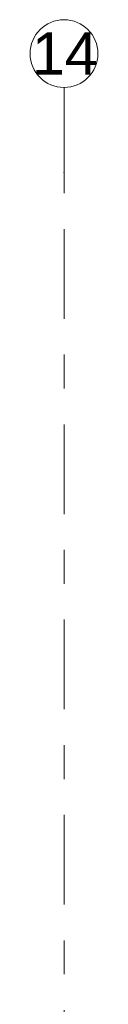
# Model space of a CAD drawing. Header units: metres. Extents: x -3.6 to 84.5, y -11 to 16.8.
# Tile 60 of 75: x 47.23 to 47.43, y 13.899 to 16.805. Entities that reach past the tile are written whole.
import ezdxf

# ---------------------------------------------------------------- set-up
doc = ezdxf.new("R2010")
doc.units = ezdxf.units.M
doc.header["$MEASUREMENT"] = 0
doc.linetypes.add('Strichlinie doppelt', pattern=[0.546806, 0.264583, -0.105833, 0.070556, -0.105833])
doc.layers.add('451 - Universal.Achsen Raster', color=7, linetype='Continuous')
doc.styles.add('ERSTELLTER_STIL_2', font='txt')

msp = doc.modelspace()

# ---------------------------------------------------------------- linework, layer by layer
at = {"layer": '451 - Universal.Achsen Raster', "color": 160, "linetype": 'Strichlinie doppelt', "lineweight": 9, "true_color": 0x3232ff}
for p, q in [((47.33, 16.355), (47.33, 16.605)), ((47.33, -10.585), (47.33, 16.355))]:
    msp.add_line(p, q, dxfattribs=at)
at = {"layer": '451 - Universal.Achsen Raster', "color": 160, "linetype": 'Continuous', "lineweight": 9, "true_color": 0x3232ff}
msp.add_circle((47.33, 16.705), 0.1, dxfattribs=at)
at = {"layer": '451 - Universal.Achsen Raster', "color": 160, "linetype": 'Strichlinie doppelt', "lineweight": 9, "true_color": 0x3232ff}
msp.add_point((47.33, 16.355), dxfattribs=at)
msp.add_point((47.33, 16.355), dxfattribs=at)

# ---------------------------------------------------------------- texts
at = {"layer": '451 - Universal.Achsen Raster', "color": 160, "lineweight": 9, "true_color": 0x3232ff, "insert": (47.2351, 16.7675), "char_height": 0.125, "attachment_point": 1, "style": 'ERSTELLTER_STIL_2'}
msp.add_mtext('\\A1;{\\pql;\\pt0;\\fArial|b0|i0|c0|p38;14}', dxfattribs=at)

doc.saveas('drawing.dxf')
